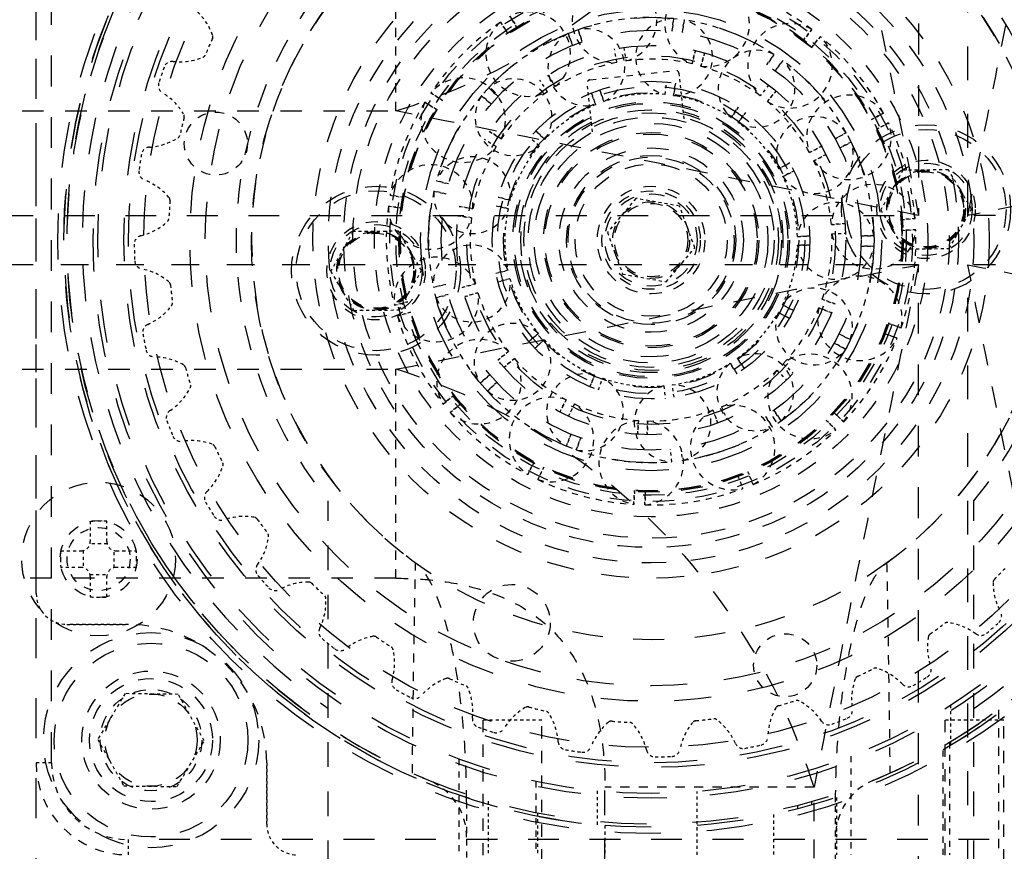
# Model space of a CAD drawing. Header units: millimetres. Extents: x 14186 to 17588, y 1400 to 3805.
# Tile 45 of 256: x 16222 to 16254, y 2700 to 2727. Entities that reach past the tile are written whole.
import ezdxf

# ---------------------------------------------------------------- set-up
doc = ezdxf.new("R2010")
doc.units = ezdxf.units.MM
doc.linetypes.add('HIDDEN', pattern=[0.2, 0.1, -0.1])
for name, color, linetype in [('DEFAULT_2', 8, 'HIDDEN'), ('INTFCLR_189441', 7, 'Continuous'), ('INTFCLR_82875', 7, 'Continuous'), ('NONE_163', 7, 'Continuous'), ('NONE_166', 7, 'Continuous')]:
    doc.layers.add(name, color=color, linetype=linetype)
doc.layers.add('dim', color=82, linetype='Continuous', lineweight=9)
doc.styles.get("Standard").update_dxf_attribs({"font": 'arial.ttf'})
doc.dimstyles.new('ISO-25', dxfattribs={"dimtxt": 2.5, "dimasz": 2.5, "dimexe": 1.25, "dimexo": 0.625, "dimtad": 1, "dimtxsty": 'Standard', "dimcen": 2.5, "dimadec": 0, "dimazin": 0, "dimtfac": 1, "dimtmove": 0, "dimatfit": 3, "dimfxl": 1, "dimarcsym": 0})

# ---------------------------------------------------------------- blocks, each defined once
blk = doc.blocks.new('*D28')
at = {"layer": 'Defpoints', "color": 0, "transparency": 16777216}
for p in [(17217.995, 2998.669), (16133.681, 2441.691)]:
    blk.add_point(p, dxfattribs=at)
at = {"layer": 'dim', "color": 0, "linetype": 'Continuous', "lineweight": -2, "transparency": 16777216}
for p, q in [((17380.14, 3081.958), (17239.343, 3009.635)), ((16133.681, 2441.691), (17217.995, 2998.669)), ((16112.333, 2430.725), (16090.984, 2419.759))]:
    blk.add_line(p, q, dxfattribs=at)
at = {"layer": 'dim', "color": 0, "transparency": 16777216}
for points in [[(17237.515, 3013.193), (17241.17, 3006.077), (17217.995, 2998.669)], [(16110.505, 2434.283), (16114.16, 2427.167), (16133.681, 2441.691)]]:
    blk.add_solid(points, dxfattribs=at)
at = {"layer": 'dim', "color": 0, "transparency": 16777216, "insert": (17310.293, 3070.985), "char_height": 30, "attachment_point": 5, "rotation": 27.1882}
blk.add_mtext('∅1219', dxfattribs=at)

msp = doc.modelspace()

# ---------------------------------------------------------------- linework, layer by layer
for centre, radius in [((16675.838, 2720.18), 609.5), ((16675.838, 2720.18), 550), ((16400.838, 2720.18), 275)]:
    msp.add_circle(centre, radius)
at = {"layer": 'DEFAULT_2', "color": 8, "linetype": 'HIDDEN', "ltscale": 13}
msp.add_line((16222.838, 2670.18), (16222.838, 2770.18), dxfattribs=at)
at = {"layer": 'DEFAULT_2', "color": 8, "linetype": 'HIDDEN', "ltscale": 11}
for p, q in [((16253.14, 2720.982), (16253.14, 2756.158)), ((16253.14, 2684.202), (16253.14, 2719.378))]:
    msp.add_line(p, q, dxfattribs=at)
at = {"layer": 'DEFAULT_2', "color": 8, "linetype": 'HIDDEN', "ltscale": 10}
for p, q in [((16251.536, 2755.221), (16251.536, 2720.982)), ((16223.338, 2703.18), (16223.338, 2737.18)), ((16173.742, 2720.982), (16251.536, 2720.982)), ((16251.536, 2685.139), (16251.536, 2719.378)), ((16259.838, 2700.68), (16225.838, 2700.68))]:
    msp.add_line(p, q, dxfattribs=at)
at = {"layer": 'DEFAULT_2', "color": 8, "linetype": 'HIDDEN', "ltscale": 3}
for p, q in [((16234.539, 2724.381), (16234.539, 2731.18)), ((16234.539, 2709.18), (16234.539, 2715.979)), ((16254.138, 2704.905), (16254.138, 2700.18)), ((16248.136, 2702.381), (16241.338, 2702.381))]:
    msp.add_line(p, q, dxfattribs=at)
at = {"layer": 'DEFAULT_2', "color": 8, "linetype": 'HIDDEN', "ltscale": 0.3}
for p, q in [((16238.24, 2727.466), (16238.484, 2727.089)), ((16238.484, 2727.089), (16238.24, 2727.466)), ((16237.939, 2727.267), (16238.19, 2726.895)), ((16238.19, 2726.895), (16237.939, 2727.267)), ((16243.523, 2726.979), (16243.568, 2727.383)), ((16243.568, 2727.383), (16243.523, 2726.979)), ((16243.857, 2726.937), (16243.912, 2727.34)), ((16243.912, 2727.34), (16243.857, 2726.937)), ((16240.285, 2726.518), (16240.137, 2726.897)), ((16240.137, 2726.897), (16240.285, 2726.518)), ((16240.6, 2726.636), (16240.462, 2727.019)), ((16240.462, 2727.019), (16240.6, 2726.636)), ((16247.788, 2726.675), (16248.064, 2727.028)), ((16248.064, 2727.028), (16247.788, 2726.675)), ((16248.346, 2726.804), (16248.063, 2726.456)), ((16248.063, 2726.456), (16248.346, 2726.804)), ((16241.725, 2725.959), (16241.645, 2726.4)), ((16241.951, 2726.451), (16242.019, 2726.008)), ((16244.171, 2725.912), (16244.278, 2726.347)), ((16244.278, 2726.347), (16244.171, 2725.912)), ((16244.578, 2726.269), (16244.46, 2725.837)), ((16244.46, 2725.837), (16244.578, 2726.269)), ((16246.832, 2726.218), (16246.604, 2725.882)), ((16246.604, 2725.882), (16246.832, 2726.218)), ((16246.88, 2725.689), (16247.117, 2726.02)), ((16247.117, 2726.02), (16246.88, 2725.689)), ((16239.477, 2725.548), (16239.719, 2725.171)), ((16239.719, 2725.171), (16239.477, 2725.548)), ((16239.47, 2725.006), (16239.219, 2725.377)), ((16243.292, 2724.918), (16243.337, 2725.322)), ((16243.627, 2725.286), (16243.571, 2724.883)), ((16243.571, 2724.883), (16243.627, 2725.286)), ((16246.662, 2725.228), (16246.387, 2724.874)), ((16235.675, 2724.966), (16236.05, 2724.721)), ((16236.05, 2724.721), (16235.675, 2724.966)), ((16237.556, 2725.132), (16237.856, 2724.857)), ((16237.856, 2724.857), (16237.556, 2725.132)), ((16241.038, 2724.586), (16240.89, 2724.965)), ((16240.89, 2724.965), (16241.038, 2724.586)), ((16241.164, 2725.068), (16241.301, 2724.685)), ((16241.301, 2724.685), (16241.164, 2725.068)), ((16246.621, 2724.688), (16246.904, 2725.035)), ((16246.904, 2725.035), (16246.621, 2724.688)), ((16235.48, 2724.662), (16235.861, 2724.425)), ((16235.861, 2724.425), (16235.48, 2724.662)), ((16237.325, 2724.873), (16237.631, 2724.606)), ((16237.631, 2724.606), (16237.325, 2724.873)), ((16245.442, 2724.164), (16245.669, 2724.502)), ((16245.669, 2724.502), (16245.442, 2724.164)), ((16245.91, 2724.334), (16245.672, 2724.004)), ((16245.672, 2724.004), (16245.91, 2724.334)), ((16250.002, 2724.1), (16250.398, 2724.311)), ((16250.398, 2724.311), (16250.002, 2724.1)), ((16250.164, 2723.788), (16250.564, 2723.99)), ((16250.564, 2723.99), (16250.164, 2723.788)), ((16237.584, 2723.717), (16237.959, 2723.471)), ((16237.959, 2723.471), (16237.584, 2723.717)), ((16239.084, 2723.73), (16239.383, 2723.455)), ((16239.383, 2723.455), (16239.084, 2723.73)), ((16249.181, 2723.67), (16248.822, 2723.478)), ((16248.822, 2723.478), (16249.181, 2723.67)), ((16237.798, 2723.219), (16237.417, 2723.456)), ((16239.196, 2723.245), (16238.889, 2723.512)), ((16248.977, 2723.18), (16249.341, 2723.363)), ((16249.341, 2723.363), (16248.977, 2723.18)), ((16248.385, 2723.236), (16247.99, 2723.024)), ((16247.99, 2723.024), (16248.385, 2723.236)), ((16247.353, 2722.691), (16246.995, 2722.498)), ((16246.995, 2722.498), (16247.353, 2722.691)), ((16248.127, 2722.76), (16248.528, 2722.961)), ((16248.528, 2722.961), (16248.127, 2722.76)), ((16247.488, 2722.431), (16247.125, 2722.249)), ((16247.125, 2722.249), (16247.488, 2722.431)), ((16235.86, 2722.11), (16236.253, 2722.006)), ((16236.253, 2722.006), (16235.86, 2722.11)), ((16236.171, 2721.679), (16235.775, 2721.773)), ((16235.775, 2721.773), (16236.171, 2721.679)), ((16234.79, 2721.567), (16234.347, 2721.639)), ((16234.347, 2721.639), (16234.79, 2721.567)), ((16237.864, 2721.579), (16238.257, 2721.474)), ((16238.257, 2721.474), (16237.864, 2721.579)), ((16234.293, 2721.282), (16234.738, 2721.22)), ((16234.738, 2721.22), (16234.293, 2721.282)), ((16236.6, 2721.274), (16237.042, 2721.202)), ((16237.042, 2721.202), (16236.6, 2721.274)), ((16238.189, 2721.202), (16237.793, 2721.295)), ((16237.793, 2721.295), (16238.189, 2721.202)), ((16236.998, 2720.907), (16236.554, 2720.968)), ((16236.554, 2720.968), (16236.998, 2720.907)), ((16251.424, 2720.879), (16250.977, 2720.847)), ((16250.977, 2720.847), (16251.424, 2720.879)), ((16248.701, 2720.683), (16249.148, 2720.715)), ((16249.148, 2720.715), (16248.701, 2720.683)), ((16251.446, 2720.518), (16250.998, 2720.496)), ((16250.998, 2720.496), (16251.446, 2720.518)), ((16247.596, 2720.3), (16248.003, 2720.305)), ((16248.003, 2720.305), (16247.596, 2720.3)), ((16248.719, 2720.385), (16249.167, 2720.407)), ((16250.076, 2720.323), (16249.67, 2720.32)), ((16249.67, 2720.32), (16250.076, 2720.323)), ((16248.002, 2720.012), (16247.595, 2720.019)), ((16247.595, 2720.019), (16248.002, 2720.012)), ((16250.075, 2719.976), (16249.668, 2719.983)), ((16249.668, 2719.983), (16250.075, 2719.976)), ((16238.18, 2719.197), (16237.784, 2719.107)), ((16237.784, 2719.107), (16238.18, 2719.197)), ((16237.852, 2718.823), (16238.246, 2718.924)), ((16238.246, 2718.924), (16237.852, 2718.823)), ((16236.159, 2718.737), (16235.762, 2718.646)), ((16235.762, 2718.646), (16236.159, 2718.737)), ((16236.694, 2718.642), (16237.128, 2718.756)), ((16237.128, 2718.756), (16236.694, 2718.642)), ((16235.844, 2718.309), (16236.238, 2718.409)), ((16236.238, 2718.409), (16235.844, 2718.309)), ((16236.776, 2718.344), (16237.207, 2718.469)), ((16237.207, 2718.469), (16236.776, 2718.344)), ((16248.821, 2718.102), (16248.399, 2718.255)), ((16248.399, 2718.255), (16248.821, 2718.102)), ((16234.921, 2718.174), (16234.488, 2718.059)), ((16234.488, 2718.059), (16234.921, 2718.174)), ((16247.107, 2718.075), (16247.469, 2717.89)), ((16247.469, 2717.89), (16247.107, 2718.075)), ((16248.294, 2717.975), (16248.712, 2717.813)), ((16248.712, 2717.813), (16248.294, 2717.975)), ((16234.584, 2717.711), (16235.015, 2717.835)), ((16235.015, 2717.835), (16234.584, 2717.711)), ((16247.332, 2717.631), (16246.975, 2717.827)), ((16246.975, 2717.827), (16247.332, 2717.631)), ((16250.545, 2717.479), (16250.966, 2717.326)), ((16250.966, 2717.326), (16250.545, 2717.479)), ((16239.17, 2717.145), (16238.861, 2716.881)), ((16238.861, 2716.881), (16239.17, 2717.145)), ((16239.054, 2716.661), (16239.356, 2716.934)), ((16239.356, 2716.934), (16239.054, 2716.661)), ((16249.314, 2716.942), (16248.952, 2717.129)), ((16248.952, 2717.129), (16249.314, 2716.942)), ((16250.421, 2717.15), (16250.839, 2716.988)), ((16250.839, 2716.988), (16250.421, 2717.15)), ((16249.151, 2716.636), (16248.794, 2716.831)), ((16248.794, 2716.831), (16249.151, 2716.636)), ((16237.85, 2716.276), (16238.2, 2716.557)), ((16238.2, 2716.557), (16237.85, 2716.276)), ((16238.047, 2716.037), (16238.39, 2716.326)), ((16238.39, 2716.326), (16238.047, 2716.037)), ((16245.874, 2716), (16245.64, 2716.332)), ((16245.64, 2716.332), (16245.874, 2716)), ((16245.408, 2716.174), (16245.633, 2715.835)), ((16245.633, 2715.835), (16245.408, 2716.174)), ((16246.926, 2715.947), (16247.241, 2715.628)), ((16247.135, 2716.159), (16247.458, 2715.849)), ((16237.286, 2715.533), (16237.594, 2715.798)), ((16237.594, 2715.798), (16237.286, 2715.533)), ((16241.001, 2715.789), (16240.849, 2715.411)), ((16240.849, 2715.411), (16241.001, 2715.789)), ((16241.123, 2715.306), (16241.263, 2715.688)), ((16237.514, 2715.273), (16237.817, 2715.545)), ((16237.817, 2715.545), (16237.514, 2715.273)), ((16243.252, 2715.438), (16243.293, 2715.033)), ((16243.584, 2715.067), (16243.531, 2715.471)), ((16236.072, 2714.846), (16236.422, 2715.127)), ((16236.422, 2715.127), (16236.072, 2714.846)), ((16240.075, 2714.984), (16239.869, 2714.585)), ((16239.869, 2714.585), (16240.075, 2714.984)), ((16236.302, 2714.568), (16236.645, 2714.856)), ((16236.645, 2714.856), (16236.302, 2714.568)), ((16240.342, 2714.85), (16240.146, 2714.447)), ((16240.146, 2714.447), (16240.342, 2714.85)), ((16245.128, 2714.759), (16245.297, 2714.344)), ((16244.85, 2714.65), (16245.009, 2714.23)), ((16245.009, 2714.23), (16244.85, 2714.65)), ((16246.556, 2714.447), (16246.781, 2714.108)), ((16246.781, 2714.108), (16246.556, 2714.447)), ((16247.067, 2714.304), (16246.834, 2714.637)), ((16246.834, 2714.637), (16247.067, 2714.304)), ((16249.102, 2714.266), (16248.78, 2714.577)), ((16248.78, 2714.577), (16249.102, 2714.266)), ((16242.427, 2714.309), (16242.402, 2713.862)), ((16242.402, 2713.862), (16242.427, 2714.309)), ((16242.711, 2713.848), (16242.725, 2714.296)), ((16242.725, 2714.296), (16242.711, 2713.848)), ((16248.533, 2714.327), (16248.849, 2714.009)), ((16248.849, 2714.009), (16248.533, 2714.327)), ((16240.231, 2713.863), (16240.081, 2713.485)), ((16240.081, 2713.485), (16240.231, 2713.863)), ((16240.546, 2713.742), (16240.404, 2713.361)), ((16240.404, 2713.361), (16240.546, 2713.742)), ((16243.508, 2712.971), (16243.465, 2713.375)), ((16243.8, 2713.415), (16243.852, 2713.011)), ((16239.031, 2712.955), (16238.827, 2712.556)), ((16238.827, 2712.556), (16239.031, 2712.955)), ((16239.346, 2712.798), (16239.149, 2712.394)), ((16239.149, 2712.394), (16239.346, 2712.798)), ((16245.66, 2712.516), (16245.82, 2712.097)), ((16246.156, 2712.229), (16245.987, 2712.645)), ((16245.987, 2712.645), (16246.156, 2712.229)), ((16242.299, 2712.031), (16242.274, 2711.583)), ((16242.274, 2711.583), (16242.299, 2712.031)), ((16242.635, 2711.567), (16242.65, 2712.015)), ((16242.65, 2712.015), (16242.635, 2711.567))]:
    msp.add_line(p, q, dxfattribs=at)
at = {"layer": 'DEFAULT_2', "color": 8, "linetype": 'HIDDEN', "ltscale": 0.5}
for p, q in [((16239.5, 2726.605), (16240.137, 2726.897)), ((16224.598, 2711.037), (16224.598, 2710.375)), ((16225.138, 2710.375), (16225.138, 2711.037)), ((16223.636, 2710.075), (16224.298, 2710.075)), ((16225.438, 2710.075), (16226.1, 2710.075)), ((16224.298, 2709.535), (16223.636, 2709.535)), ((16226.1, 2709.535), (16225.438, 2709.535)), ((16224.598, 2709.235), (16224.598, 2708.573)), ((16225.138, 2708.573), (16225.138, 2709.235))]:
    msp.add_line(p, q, dxfattribs=at)
at = {"layer": 'DEFAULT_2', "color": 8, "linetype": 'HIDDEN', "ltscale": 2}
for p, q in [((16240.847, 2725.391), (16243.63, 2725.702)), ((16252.538, 2703.843), (16252.538, 2700.18))]:
    msp.add_line(p, q, dxfattribs=at)
at = {"layer": 'DEFAULT_2', "color": 8, "linetype": 'HIDDEN'}
for p, q in [((16243.741, 2725.614), (16243.917, 2724.031)), ((16240.936, 2723.699), (16240.759, 2725.281)), ((16251.03, 2722.45), (16250.304, 2721.163)), ((16252.508, 2722.466), (16251.03, 2722.45)), ((16253.26, 2721.194), (16252.508, 2722.466)), ((16250.304, 2721.163), (16251.057, 2719.891)), ((16252.534, 2719.906), (16253.26, 2721.194)), ((16233.141, 2720.454), (16232.415, 2719.166)), ((16234.619, 2720.469), (16233.141, 2720.454)), ((16235.371, 2719.197), (16234.619, 2720.469)), ((16251.057, 2719.891), (16252.534, 2719.906)), ((16232.415, 2719.166), (16233.168, 2717.894)), ((16234.646, 2717.909), (16235.371, 2719.197)), ((16233.168, 2717.894), (16234.646, 2717.909)), ((16223.838, 2707.68), (16225.838, 2707.68)), ((16225.729, 2705.428), (16224.842, 2703.94)), ((16227.461, 2705.405), (16225.729, 2705.428)), ((16228.306, 2703.893), (16227.461, 2705.405)), ((16239.283, 2704.57), (16237.363, 2704.57)), ((16254.313, 2704.57), (16252.393, 2704.57)), ((16224.842, 2703.94), (16225.688, 2702.428)), ((16227.42, 2702.405), (16228.306, 2703.893)), ((16230.338, 2703.18), (16230.338, 2701.18)), ((16225.688, 2702.428), (16227.42, 2702.405)), ((16237.538, 2701.934), (16237.538, 2700.18)), ((16248.863, 2702.055), (16248.863, 2700.18)), ((16239.138, 2701.544), (16239.138, 2700.18))]:
    msp.add_line(p, q, dxfattribs=at)
at = {"layer": 'DEFAULT_2', "color": 8, "linetype": 'HIDDEN', "ltscale": 0.001}
for p, q in [((16226.947, 2724.969), (16226.948, 2724.969)), ((16228.394, 2712.005), (16228.395, 2712.006))]:
    msp.add_line(p, q, dxfattribs=at)
at = {"layer": 'DEFAULT_2', "color": 8, "linetype": 'HIDDEN', "ltscale": 7}
for p, q in [((16180.38, 2724.381), (16234.539, 2724.381)), ((16270.838, 2720.982), (16253.14, 2720.982)), ((16270.838, 2719.378), (16253.14, 2719.378)), ((16180.38, 2715.979), (16234.539, 2715.979)), ((16234.539, 2709.18), (16178.641, 2709.18))]:
    msp.add_line(p, q, dxfattribs=at)
at = {"layer": 'DEFAULT_2', "color": 8, "linetype": 'HIDDEN', "ltscale": 9}
msp.add_line((16251.536, 2719.378), (16180.67, 2719.378), dxfattribs=at)
at = {"layer": 'DEFAULT_2', "color": 8, "linetype": 'HIDDEN', "ltscale": 0.4}
for p, q in [((16225.146, 2710.306), (16224.59, 2710.306)), ((16224.366, 2710.083), (16224.366, 2709.527)), ((16225.369, 2709.527), (16225.369, 2710.083)), ((16224.59, 2709.304), (16225.146, 2709.304)), ((16223.338, 2703.18), (16222.838, 2703.18)), ((16225.838, 2700.18), (16225.838, 2700.68))]:
    msp.add_line(p, q, dxfattribs=at)
at = {"layer": 'DEFAULT_2', "color": 8, "linetype": 'HIDDEN', "ltscale": 4}
for p, q in [((16237.363, 2704.57), (16237.363, 2697.57)), ((16239.283, 2697.57), (16239.283, 2704.57)), ((16252.393, 2704.57), (16252.393, 2697.57)), ((16254.313, 2697.57), (16254.313, 2704.57))]:
    msp.add_line(p, q, dxfattribs=at)
at = {"layer": 'DEFAULT_2', "color": 8, "linetype": 'HIDDEN', "ltscale": 8}
msp.add_line((16241.338, 2680.68), (16241.338, 2702.381), dxfattribs=at)
at = {"layer": 'DEFAULT_2', "color": 8, "linetype": 'HIDDEN', "ltscale": 6}
msp.add_line((16248.136, 2685.68), (16248.136, 2702.381), dxfattribs=at)
at = {"layer": 'DEFAULT_2', "color": 8, "linetype": 'HIDDEN', "ltscale": 0.07}
for p, q in [((16248.063, 2701.808), (16248.063, 2701.912)), ((16247.613, 2701.686), (16247.613, 2701.79))]:
    msp.add_line(p, q, dxfattribs=at)
at = {"layer": 'DEFAULT_2', "color": 8, "linetype": 'HIDDEN', "ltscale": 0.9}
msp.add_line((16246.813, 2701.498), (16246.813, 2700.18), dxfattribs=at)
at = {"layer": 'DEFAULT_2', "color": 8, "linetype": 'HIDDEN', "ltscale": 15}
for radius in [19.3, 19.1, 19]:
    msp.add_circle((16242.838, 2720.18), radius, dxfattribs=at)
at = {"layer": 'DEFAULT_2', "color": 8, "linetype": 'HIDDEN', "ltscale": 14}
for radius in [18.15, 17.15, 7.5]:
    msp.add_circle((16242.838, 2720.18), radius, dxfattribs=at)
at = {"layer": 'DEFAULT_2', "color": 8, "linetype": 'HIDDEN', "ltscale": 12}
for radius in [15, 14.5, 6.333]:
    msp.add_circle((16242.838, 2720.18), radius, dxfattribs=at)
at = {"layer": 'DEFAULT_2', "color": 8, "linetype": 'HIDDEN', "ltscale": 9}
for radius in [11, 4.8, 4.5, 4.45, 3.8]:
    msp.add_circle((16242.838, 2720.18), radius, dxfattribs=at)
at = {"layer": 'DEFAULT_2', "color": 8, "linetype": 'HIDDEN', "ltscale": 8}
for centre, radius in [((16242.838, 2720.18), 10.5), ((16242.838, 2720.18), 10), ((16242.838, 2720.18), 9.7), ((16242.838, 2720.18), 4.24), ((16242.838, 2720.18), 4.14), ((16242.838, 2720.18), 4), ((16242.838, 2720.18), 3.5), ((16242.838, 2720.18), 3.45), ((16226.574, 2703.916), 3.5), ((16226.574, 2703.916), 3.15)]:
    msp.add_circle(centre, radius, dxfattribs=at)
at = {"layer": 'DEFAULT_2', "color": 8, "linetype": 'HIDDEN', "ltscale": 7}
for centre, radius in [((16242.838, 2720.18), 8.5), ((16242.838, 2720.18), 8.3), ((16242.838, 2720.18), 8.2), ((16242.838, 2720.18), 8.167), ((16242.838, 2720.18), 8.154), ((16251.782, 2721.178), 2.75), ((16242.838, 2720.18), 3), ((16233.893, 2719.182), 2.75)]:
    msp.add_circle(centre, radius, dxfattribs=at)
at = {"layer": 'DEFAULT_2', "color": 8, "linetype": 'HIDDEN', "ltscale": 13}
msp.add_circle((16242.838, 2720.18), 6.833, dxfattribs=at)
at = {"layer": 'DEFAULT_2', "color": 8, "linetype": 'HIDDEN', "ltscale": 11}
msp.add_circle((16242.838, 2720.18), 6, dxfattribs=at)
at = {"layer": 'DEFAULT_2', "color": 8, "linetype": 'HIDDEN', "ltscale": 10}
for radius in [5.167, 5]:
    msp.add_circle((16242.838, 2720.18), radius, dxfattribs=at)
at = {"layer": 'DEFAULT_2', "color": 8, "linetype": 'HIDDEN', "ltscale": 6}
for centre, radius in [((16251.782, 2721.178), 2.6), ((16242.838, 2720.18), 2.7), ((16233.893, 2719.182), 2.6), ((16224.868, 2709.805), 2.5)]:
    msp.add_circle(centre, radius, dxfattribs=at)
at = {"layer": 'DEFAULT_2', "color": 8, "linetype": 'HIDDEN', "ltscale": 4}
for centre, radius in [((16251.782, 2721.178), 1.6), ((16251.782, 2721.178), 1.28), ((16251.782, 2721.178), 1.25), ((16251.782, 2721.178), 1.22), ((16242.838, 2720.18), 1.75), ((16242.838, 2720.18), 1.25), ((16233.893, 2719.182), 1.6), ((16233.893, 2719.182), 1.28), ((16233.893, 2719.182), 1.25), ((16233.893, 2719.182), 1.22), ((16224.868, 2709.805), 1.25), ((16226.574, 2703.916), 1.65)]:
    msp.add_circle(centre, radius, dxfattribs=at)
at = {"layer": 'DEFAULT_2', "color": 8, "linetype": 'HIDDEN', "ltscale": 5}
for centre, radius in [((16251.782, 2721.178), 1.5), ((16233.893, 2719.182), 1.5), ((16226.574, 2703.916), 2.25), ((16226.574, 2703.916), 2), ((16226.574, 2703.916), 1.5)]:
    msp.add_circle(centre, radius, dxfattribs=at)
at = {"layer": 'DEFAULT_2', "color": 8, "linetype": 'HIDDEN', "ltscale": 2}
for centre, radius, start, end in [((16241.647, 2727.331), 1.375, 106.9918, 273.2252), ((16241.647, 2727.331), 1.375, 285.6773, 91.9109), ((16244.659, 2727.197), 1.375, 82.9917, 249.2253), ((16244.659, 2727.197), 1.375, 261.6774, 67.9108), ((16242.838, 2720.18), 8.615, 52.6514, 74.2512), ((16238.841, 2726.229), 1.375, 309.6774, 115.9108), ((16242.838, 2720.18), 8.615, 124.6514, 146.2512), ((16238.841, 2726.229), 1.375, 130.9917, 297.2253), ((16242.838, 2720.18), 7.24, 84.2077, 109.1564), ((16243.586, 2726.133), 1.25, 90.8065, 256.3807), ((16243.586, 2726.133), 1.25, 269.291, 74.8652), ((16242.838, 2720.18), 7.24, 56.5155, 81.4641), ((16247.356, 2725.85), 1.375, 58.9917, 225.2253), ((16240.734, 2725.799), 1.25, 118.4989, 284.073), ((16240.734, 2725.799), 1.25, 296.9833, 102.5576), ((16242.838, 2720.18), 7.24, 117.4513, 136.8487), ((16247.356, 2725.85), 1.375, 237.6773, 43.9109), ((16242.838, 2720.18), 8.615, 28.6514, 50.2512), ((16246.267, 2725.103), 1.25, 63.1143, 228.6885), ((16242.838, 2720.18), 5.885, 100.9033, 121.9993), ((16242.838, 2720.18), 5.885, 76.9033, 97.9993), ((16246.267, 2725.103), 1.25, 241.5988, 47.1729), ((16242.838, 2720.18), 7.24, 28.8232, 53.7717), ((16242.838, 2720.18), 5.885, 52.9033, 73.9993), ((16236.726, 2724.081), 1.375, 333.6774, 139.9108), ((16238.363, 2724.177), 1.25, 324.6756, 130.2498), ((16242.838, 2720.18), 5.885, 124.9033, 145.9993), ((16242.838, 2720.18), 8.615, 148.6514, 170.2512), ((16236.726, 2724.081), 1.375, 154.9917, 321.2253), ((16242.838, 2720.18), 7.24, 139.5924, 164.541), ((16238.363, 2724.177), 1.25, 146.1911, 311.7655), ((16242.838, 2720.18), 5.885, 28.9033, 49.9993), ((16249.271, 2723.522), 1.375, 34.9917, 201.2253), ((16248.162, 2722.946), 1.25, 35.422, 200.9962), ((16249.271, 2723.522), 1.375, 213.6774, 19.9108), ((16242.838, 2720.18), 8.615, 4.6514, 26.2512), ((16248.162, 2722.946), 1.25, 213.9065, 19.4806), ((16242.838, 2720.18), 7.24, 1.1308, 26.0794), ((16242.838, 2720.18), 5.885, 148.9033, 169.9993), ((16237.018, 2721.64), 1.25, 352.3679, 157.9421), ((16242.838, 2720.18), 5.885, 4.9033, 25.9993), ((16235.668, 2721.258), 1.375, 357.6773, 163.9109), ((16242.838, 2720.18), 7.24, 167.2847, 192.2333), ((16237.018, 2721.64), 1.25, 173.8835, 339.4576), ((16250.075, 2720.616), 1.375, 10.9917, 177.2253), ((16248.838, 2720.155), 1.25, 7.7296, 173.3039), ((16242.838, 2720.18), 8.615, 172.6514, 194.2512), ((16235.668, 2721.258), 1.375, 178.9917, 345.2252), ((16242.838, 2720.18), 5.885, 172.9033, 193.9993), ((16250.075, 2720.616), 1.375, 189.6773, 355.9108), ((16242.838, 2720.18), 8.615, 340.6514, 2.2512), ((16242.838, 2720.18), 5.885, 340.9033, 1.9993), ((16237.006, 2718.769), 1.25, 20.0603, 185.6346), ((16248.838, 2720.155), 1.25, 186.2142, 351.7883), ((16242.838, 2720.18), 7.24, 333.4385, 358.3871), ((16235.85, 2718.248), 1.375, 21.6774, 187.9109), ((16237.006, 2718.769), 1.25, 201.5757, 7.15), ((16249.626, 2717.635), 1.375, 346.9918, 153.2253), ((16248.139, 2717.369), 1.25, 340.0373, 145.6116), ((16235.85, 2718.248), 1.375, 202.9918, 9.2252), ((16242.838, 2720.18), 7.24, 194.977, 219.9256), ((16242.838, 2720.18), 5.885, 196.9033, 217.9993), ((16242.838, 2720.18), 5.885, 316.9033, 337.9993), ((16249.626, 2717.635), 1.375, 165.6774, 331.9109), ((16242.838, 2720.18), 8.615, 196.6514, 218.2512), ((16248.139, 2717.369), 1.25, 158.5219, 324.096), ((16238.33, 2716.22), 1.25, 47.7525, 213.3269), ((16237.24, 2715.573), 1.375, 45.6774, 211.9109), ((16238.33, 2716.22), 1.25, 229.2682, 34.8424), ((16242.838, 2720.18), 8.615, 316.6514, 338.2512), ((16242.838, 2720.18), 7.24, 305.7462, 330.6948), ((16237.24, 2715.573), 1.375, 226.9918, 33.2252), ((16242.838, 2720.18), 5.885, 220.9033, 241.9993), ((16246.225, 2715.228), 1.25, 312.345, 117.9192), ((16248.004, 2715.094), 1.375, 322.9917, 129.2253), ((16246.225, 2715.228), 1.25, 130.8296, 296.4038), ((16242.838, 2720.18), 5.885, 292.9033, 313.9993), ((16248.004, 2715.094), 1.375, 141.6773, 307.9109), ((16240.687, 2714.579), 1.25, 75.445, 241.0191), ((16240.687, 2714.579), 1.25, 256.9604, 62.5347), ((16243.536, 2714.221), 1.25, 103.1371, 268.7115), ((16243.536, 2714.221), 1.25, 284.6526, 90.227), ((16242.838, 2720.18), 7.24, 222.6693, 247.6179), ((16239.597, 2713.694), 1.375, 69.6774, 235.9108), ((16239.597, 2713.694), 1.375, 250.9917, 57.2252), ((16242.838, 2720.18), 5.885, 244.9033, 265.9993), ((16245.489, 2713.432), 1.375, 298.9917, 105.2253), ((16242.838, 2720.18), 8.615, 220.6514, 242.2512), ((16242.838, 2720.18), 5.885, 268.9033, 289.9993), ((16245.489, 2713.432), 1.375, 117.6774, 283.9109), ((16242.515, 2712.937), 1.375, 93.6773, 259.9108), ((16242.515, 2712.937), 1.375, 274.9918, 81.2253), ((16242.838, 2720.18), 7.24, 278.0539, 303.0025), ((16242.838, 2720.18), 8.615, 292.6514, 314.2512), ((16242.838, 2720.18), 7.24, 250.3616, 275.3102), ((16242.838, 2720.18), 8.615, 244.6514, 266.2512), ((16242.838, 2720.18), 8.615, 268.6514, 290.2512), ((16225.838, 2703.18), 2.5, 180, 270)]:
    msp.add_arc(centre, radius, start, end, dxfattribs=at)
at = {"layer": 'DEFAULT_2', "color": 8, "linetype": 'HIDDEN', "ltscale": 0.7}
for centre, start, end in [((16226.723, 2726.167), 20.2242, 48.8835), ((16227.505, 2727.953), 263.7925, 292.512), ((16225.928, 2723.277), 30.2244, 58.9438), ((16226.388, 2725.173), 273.7925, 302.512), ((16225.647, 2720.294), 40.2244, 68.9438), ((16225.771, 2722.24), 283.7925, 312.512), ((16225.888, 2717.307), 50.2244, 78.9438), ((16225.672, 2719.245), 293.7925, 322.512), ((16226.645, 2714.408), 60.2244, 88.9438), ((16226.095, 2716.279), 303.7925, 332.512), ((16227.893, 2711.683), 70.2244, 98.9438), ((16227.027, 2713.431), 313.7925, 342.512), ((16229.596, 2709.217), 80.2244, 108.9438), ((16228.439, 2710.788), 323.7409, 352.5122), ((16231.7, 2707.084), 90.2244, 118.9438), ((16255.933, 2709.043), 180.2244, 208.9438), ((16230.289, 2708.43), 333.7925, 2.512), ((16252.23, 2705.781), 53.7925, 82.512), ((16234.144, 2705.349), 100.2244, 128.9438), ((16253.8, 2706.938), 170.2244, 198.9438), ((16232.52, 2706.429), 343.7924, 12.512), ((16249.587, 2704.369), 43.7925, 72.512), ((16236.851, 2704.065), 110.2244, 138.9438), ((16251.334, 2705.235), 160.2339, 188.9438), ((16235.064, 2704.847), 353.7925, 22.512), ((16246.739, 2703.437), 33.7925, 62.512), ((16239.74, 2703.27), 120.2244, 148.9438), ((16237.845, 2703.73), 3.7925, 32.4972), ((16248.61, 2703.987), 150.2244, 178.9438), ((16242.724, 2702.989), 130.2244, 158.9438), ((16240.777, 2703.113), 13.7925, 42.512), ((16245.71, 2703.231), 140.2244, 168.9438), ((16243.772, 2703.014), 23.7925, 52.512)]:
    msp.add_arc(centre, 1.975, start, end, dxfattribs=at)
at = {"layer": 'DEFAULT_2', "color": 8, "linetype": 'HIDDEN', "ltscale": 0.08}
for centre, start, end in [((16228.435, 2726.798), 335.3218, 20.2212), ((16228.203, 2726.267), 292.512, 337.4146), ((16227.505, 2724.196), 345.3218, 30.2244), ((16227.369, 2723.634), 302.512, 347.4146), ((16227.041, 2721.473), 355.3218, 40.2244), ((16227.004, 2720.895), 312.512, 357.4146), ((16227.056, 2718.71), 5.6257, 50.2244), ((16227.12, 2718.134), 322.512, 7.0834), ((16227.551, 2715.992), 15.3218, 60.2244), ((16227.714, 2715.436), 332.512, 17.4146), ((16228.511, 2713.401), 25.3218, 70.2244), ((16228.768, 2712.882), 342.512, 27.4146), ((16229.905, 2711.016), 35.3218, 80.2244), ((16230.249, 2710.55), 352.5152, 37.4146), ((16231.693, 2708.909), 45.3218, 90.2244), ((16254.108, 2709.035), 135.2037, 180.2244), ((16232.112, 2708.51), 2.512, 47.5871), ((16252.468, 2707.591), 82.512, 127.4146), ((16233.82, 2707.145), 55.3544, 100.2244), ((16252.002, 2707.248), 125.3218, 170.2244), ((16234.302, 2706.825), 12.512, 57.5465), ((16250.135, 2706.11), 72.512, 117.4146), ((16236.22, 2705.778), 65.3218, 110.2244), ((16249.617, 2705.853), 115.3218, 160.3493), ((16236.75, 2705.545), 22.512, 67.4146), ((16247.581, 2705.056), 62.512, 107.4146), ((16238.821, 2704.847), 75.3218, 120.2244), ((16239.384, 2704.711), 32.3171, 77.4146), ((16247.026, 2704.893), 105.3218, 150.2244), ((16241.545, 2704.383), 85.3218, 130.2244), ((16242.123, 2704.346), 42.512, 87.4146), ((16244.308, 2704.398), 95.3218, 140.2244), ((16244.883, 2704.462), 52.512, 97.4146)]:
    msp.add_arc(centre, 0.15, start, end, dxfattribs=at)
at = {"layer": 'DEFAULT_2', "color": 8, "linetype": 'HIDDEN', "ltscale": 0.4}
for centre, radius, start, end in [((16242.838, 2720.18), 15.7, 155.3218, 157.4146), ((16242.838, 2720.18), 16.81, 160.4497, 162.2867), ((16242.838, 2720.18), 15.7, 165.3218, 167.4146), ((16242.838, 2720.18), 16.81, 170.4497, 172.2867), ((16242.838, 2720.18), 15.7, 175.3218, 177.4146), ((16242.838, 2720.18), 16.81, 180.4497, 182.2867), ((16242.838, 2720.18), 15.7, 185.3189, 187.4239), ((16242.838, 2720.18), 16.81, 190.4497, 192.2867), ((16242.838, 2720.18), 15.7, 195.3218, 197.4146), ((16242.838, 2720.18), 16.81, 200.4497, 202.2867), ((16242.838, 2720.18), 15.7, 205.3218, 207.4146), ((16242.838, 2720.18), 16.81, 210.4497, 212.2867), ((16224.868, 2703.228), 7.814, 88.0198, 91.9802), ((16242.838, 2720.18), 15.7, 215.3218, 217.4146), ((16242.838, 2720.18), 15.7, 315.3229, 317.4146), ((16242.838, 2720.18), 16.81, 220.4497, 222.2867), ((16242.838, 2720.18), 15.7, 225.3218, 227.4129), ((16224.868, 2716.382), 7.814, 268.0198, 271.9802), ((16242.838, 2720.18), 15.7, 305.3218, 307.4146), ((16242.838, 2720.18), 16.81, 310.4497, 312.2867), ((16242.838, 2720.18), 16.81, 230.4497, 232.2867), ((16242.838, 2720.18), 15.7, 235.3215, 237.4133), ((16242.838, 2720.18), 15.7, 295.3218, 297.4146), ((16242.838, 2720.18), 15.7, 245.3218, 247.4146), ((16242.838, 2720.18), 16.81, 300.4497, 302.2867), ((16242.838, 2720.18), 16.81, 240.4497, 242.2867), ((16242.838, 2720.18), 15.7, 285.3218, 287.4146), ((16242.838, 2720.18), 15.7, 255.3218, 257.4146), ((16242.838, 2720.18), 15.7, 265.3218, 267.4146), ((16242.838, 2720.18), 15.7, 275.3218, 277.4146), ((16242.838, 2720.18), 16.81, 290.4497, 292.2861), ((16242.838, 2720.18), 16.81, 250.4497, 252.2867), ((16242.838, 2720.18), 16.81, 260.4497, 262.2867), ((16242.838, 2720.18), 16.81, 280.4497, 282.2867), ((16242.838, 2720.18), 16.81, 270.4497, 272.2867)]:
    msp.add_arc(centre, radius, start, end, dxfattribs=at)
at = {"layer": 'DEFAULT_2', "color": 8, "linetype": 'HIDDEN', "ltscale": 0.3}
for centre, radius, start, end in [((16227.261, 2725.711), 0.28, 83.7925, 160.4497), ((16227.091, 2725.209), 0.28, 162.2867, 238.9438), ((16226.537, 2722.922), 0.28, 93.7925, 170.4497), ((16226.457, 2722.398), 0.28, 172.2867, 248.9438), ((16226.308, 2720.05), 0.28, 103.7925, 180.4497), ((16226.321, 2719.52), 0.28, 182.2867, 258.9438), ((16226.582, 2717.182), 0.28, 113.7925, 190.4497), ((16226.686, 2716.662), 0.28, 192.2867, 268.9438), ((16227.349, 2714.405), 0.28, 123.7925, 200.4497), ((16227.543, 2713.911), 0.28, 202.2867, 278.9438), ((16228.588, 2711.803), 0.28, 133.7925, 210.4497), ((16228.863, 2711.35), 0.28, 212.2867, 288.9438), ((16224.298, 2710.375), 0.3, 270, 0), ((16225.438, 2710.375), 0.3, 180, 270), ((16224.298, 2709.235), 0.3, 0, 90), ((16225.438, 2709.235), 0.3, 90, 180), ((16230.259, 2709.456), 0.28, 143.9696, 220.4497), ((16230.609, 2709.058), 0.28, 222.2867, 298.9438), ((16253.96, 2707.951), 0.28, 312.2867, 28.9438), ((16232.312, 2707.434), 0.28, 153.7925, 230.4497), ((16253.562, 2707.601), 0.28, 233.7925, 310.4497), ((16232.726, 2707.103), 0.28, 232.2867, 308.9438), ((16251.667, 2706.206), 0.28, 302.2867, 18.9438), ((16234.685, 2705.8), 0.28, 163.7934, 240.4497), ((16251.215, 2705.93), 0.28, 223.7925, 300.4497), ((16235.15, 2705.546), 0.28, 242.2867, 318.9438), ((16249.107, 2704.885), 0.28, 292.2522, 8.9438), ((16237.306, 2704.603), 0.28, 173.7925, 250.4497), ((16248.613, 2704.692), 0.28, 213.7925, 290.4497), ((16237.808, 2704.434), 0.28, 252.2867, 328.9438), ((16240.095, 2703.879), 0.28, 183.7925, 260.4497), ((16245.836, 2703.924), 0.28, 203.7925, 280.4497), ((16246.355, 2704.029), 0.28, 282.2867, 358.9438), ((16240.619, 2703.799), 0.28, 262.2867, 338.9438), ((16242.967, 2703.65), 0.28, 193.7925, 270.4497), ((16243.497, 2703.663), 0.28, 272.2867, 348.9438)]:
    msp.add_arc(centre, radius, start, end, dxfattribs=at)
at = {"layer": 'DEFAULT_2', "color": 8, "linetype": 'HIDDEN', "ltscale": 0.1}
for centre, start, end in [((16243.641, 2725.602), 6.3682, 96.3682), ((16240.858, 2725.292), 96.3682, 186.3682)]:
    msp.add_arc(centre, 0.1, start, end, dxfattribs=at)
at = {"layer": 'DEFAULT_2', "color": 8, "linetype": 'HIDDEN'}
for centre, radius, start, end in [((16242.838, 2720.18), 4.76, 84.5277, 108.8364), ((16242.838, 2720.18), 4.76, 112.2201, 136.5287), ((16242.838, 2720.18), 4.76, 56.8354, 81.1441), ((16242.838, 2720.18), 4.76, 29.1431, 53.4518), ((16242.838, 2720.18), 4.76, 139.9123, 164.221), ((16242.838, 2720.18), 4.76, 1.4508, 25.7595), ((16242.838, 2720.18), 4.76, 167.6047, 191.9133), ((16242.838, 2720.18), 4.76, 333.7585, 358.0672), ((16242.838, 2720.18), 4.76, 195.297, 219.6057), ((16242.838, 2720.18), 4.76, 306.0662, 330.3748), ((16242.838, 2720.18), 4.76, 222.9892, 247.2979), ((16242.838, 2720.18), 4.76, 278.3739, 302.6825), ((16242.838, 2720.18), 4.76, 250.6815, 274.9903), ((16223.838, 2708.68), 1, 180, 270), ((16231.338, 2701.18), 1, 180, 270)]:
    msp.add_arc(centre, radius, start, end, dxfattribs=at)
at = {"layer": 'DEFAULT_2', "color": 8, "linetype": 'HIDDEN', "ltscale": 9}
msp.add_arc((16242.838, 2720.18), 4.3, 116.7844, 75.952, dxfattribs=at)
at = {"layer": 'DEFAULT_2', "color": 8, "linetype": 'HIDDEN', "ltscale": 0.2}
for centre, start, end in [((16231.443, 2709.805), 178.0202, 180.0008), ((16218.292, 2709.805), 359.9992, 1.9798), ((16231.443, 2709.805), 179.9992, 181.9798), ((16218.292, 2709.805), 358.0202, 0.0008)]:
    msp.add_arc(centre, 7.812, start, end, dxfattribs=at)
at = {"layer": 'DEFAULT_2', "color": 8, "linetype": 'HIDDEN', "ltscale": 4}
msp.add_arc((16225.838, 2703.18), 4.5, 0, 90, dxfattribs=at)
at = {"layer": 'DEFAULT_2', "color": 8, "linetype": 'HIDDEN', "ltscale": 3}
msp.add_arc((16225.838, 2703.18), 3, 180, 270, dxfattribs=at)
at = {"layer": 'DEFAULT_2', "color": 8, "linetype": 'HIDDEN', "ltscale": 8}
for points in [[(16234.539, 2724.381), (16236.03, 2724.842), (16239.105, 2726.192), (16243.194, 2729.331), (16246.329, 2733.417), (16247.677, 2736.493), (16248.136, 2737.979)], [(16248.136, 2702.381), (16247.675, 2703.872), (16246.326, 2706.948), (16243.186, 2711.036), (16239.1, 2714.171), (16236.024, 2715.519), (16234.539, 2715.979)]]:
    msp.add_open_spline(points, degree=3, knots=[0, 0, 0, 0, 0.234522, 0.499999, 0.766329, 1, 1, 1, 1], dxfattribs=at)
at = {"layer": 'DEFAULT_2', "color": 8, "linetype": 'HIDDEN', "ltscale": 7}
for points, knots in [([(16248.136, 2737.979), (16248.701, 2735.155), (16249.546, 2730.911), (16250.684, 2725.246), (16251.257, 2722.405), (16251.536, 2720.982)], [0, 0, 0, 0, 0.498332, 0.749015, 1, 1, 1, 1]), ([(16253.14, 2720.982), (16253.418, 2722.405), (16253.991, 2725.246), (16255.129, 2730.911), (16255.974, 2735.155), (16256.539, 2737.979)], [0, 0, 0, 0, 0.250985, 0.501668, 1, 1, 1, 1]), ([(16251.536, 2720.982), (16250.113, 2721.261), (16247.271, 2721.833), (16241.607, 2722.971), (16237.362, 2723.816), (16234.539, 2724.381)], [0, 0, 0, 0, 0.250985, 0.501668, 1, 1, 1, 1]), ([(16234.539, 2715.979), (16237.362, 2716.543), (16241.607, 2717.388), (16247.271, 2718.526), (16250.113, 2719.099), (16251.536, 2719.378)], [0, 0, 0, 0, 0.498332, 0.749015, 1, 1, 1, 1]), ([(16251.536, 2719.378), (16251.257, 2717.955), (16250.684, 2715.113), (16249.546, 2709.449), (16248.701, 2705.205), (16248.136, 2702.381)], [0, 0, 0, 0, 0.250985, 0.501668, 1, 1, 1, 1]), ([(16256.539, 2702.381), (16255.974, 2705.205), (16255.129, 2709.449), (16253.991, 2715.113), (16253.418, 2717.955), (16253.14, 2719.378)], [0, 0, 0, 0, 0.498332, 0.749015, 1, 1, 1, 1])]:
    msp.add_open_spline(points, degree=3, knots=knots, dxfattribs=at)
at = {"layer": 'DEFAULT_2', "color": 8, "linetype": 'HIDDEN', "ltscale": 6}
for points, knots in [([(16268.838, 2724.122), (16266.228, 2723.6), (16260.994, 2722.56), (16255.764, 2721.499), (16253.14, 2720.982)], [0, 0, 0, 0, 0.498678, 1, 1, 1, 1]), ([(16253.14, 2719.378), (16255.764, 2718.861), (16260.994, 2717.8), (16266.228, 2716.76), (16268.838, 2716.238)], [0, 0, 0, 0, 0.501319, 1, 1, 1, 1])]:
    msp.add_open_spline(points, degree=3, knots=knots, dxfattribs=at)
at = {"layer": 'DEFAULT_2', "color": 8, "linetype": 'HIDDEN', "ltscale": 4}
msp.add_open_spline([(16234.539, 2709.18), (16234.998, 2709.18), (16235.916, 2709.131), (16237.272, 2708.869), (16238.559, 2708.353), (16239.679, 2707.523), (16240.509, 2706.405), (16241.025, 2705.119), (16241.289, 2703.762), (16241.338, 2702.841), (16241.338, 2702.381)], degree=3, knots=[0, 0, 0, 0, 0.12523, 0.249772, 0.374945, 0.500001, 0.624685, 0.749376, 0.87469, 1, 1, 1, 1], dxfattribs=at)
at = {"layer": 'INTFCLR_189441', "color": 8, "linetype": 'HIDDEN'}
for p, q in [((16242.344, 2721.536), (16241.416, 2720.43)), ((16243.765, 2721.286), (16242.344, 2721.536)), ((16244.259, 2719.929), (16243.765, 2721.286)), ((16241.416, 2720.43), (16241.91, 2719.074)), ((16243.331, 2718.824), (16244.259, 2719.929)), ((16241.91, 2719.074), (16243.331, 2718.824))]:
    msp.add_line(p, q, dxfattribs=at)
at = {"layer": 'INTFCLR_189441', "color": 8, "linetype": 'HIDDEN', "ltscale": 7}
msp.add_circle((16242.838, 2720.18), 2.75, dxfattribs=at)
at = {"layer": 'INTFCLR_189441', "color": 8, "linetype": 'HIDDEN', "ltscale": 6}
msp.add_circle((16242.838, 2720.18), 2.475, dxfattribs=at)
at = {"layer": 'INTFCLR_189441', "color": 8, "linetype": 'HIDDEN', "ltscale": 5}
msp.add_circle((16242.838, 2720.18), 1.5, dxfattribs=at)
at = {"layer": 'INTFCLR_189441', "color": 8, "linetype": 'HIDDEN', "ltscale": 4}
for radius in [1.25, 1.194]:
    msp.add_circle((16242.838, 2720.18), radius, dxfattribs=at)
at = {"layer": 'INTFCLR_82875', "color": 8, "linetype": 'HIDDEN', "ltscale": 10}
msp.add_circle((16242.838, 2720.18), 13, dxfattribs=at)
at = {"layer": 'INTFCLR_82875', "color": 8, "linetype": 'HIDDEN', "ltscale": 4}
for centre in [(16251.782, 2721.178), (16242.838, 2720.18), (16233.893, 2719.182)]:
    msp.add_circle(centre, 1.6, dxfattribs=at)
at = {"layer": 'NONE_163', "color": 8, "linetype": 'HIDDEN', "ltscale": 9}
msp.add_line((16222.838, 2708.68), (16222.838, 2737.18), dxfattribs=at)
at = {"layer": 'NONE_163', "color": 8, "linetype": 'HIDDEN'}
for p, q in [((16223.838, 2707.68), (16225.838, 2707.68)), ((16230.338, 2703.18), (16230.338, 2701.18)), ((16244.338, 2700.18), (16244.338, 2702.242))]:
    msp.add_line(p, q, dxfattribs=at)
at = {"layer": 'NONE_163', "color": 8, "linetype": 'HIDDEN', "ltscale": 0.9}
msp.add_line((16252.588, 2703.756), (16252.588, 2705.049), dxfattribs=at)
at = {"layer": 'NONE_163', "color": 8, "linetype": 'HIDDEN', "ltscale": 2}
for p, q in [((16252.338, 2700.18), (16252.338, 2703.61)), ((16236.588, 2703.3), (16236.588, 2700.18)), ((16249.338, 2703.394), (16249.338, 2700.18)), ((16239.088, 2702.575), (16239.088, 2700.18))]:
    msp.add_line(p, q, dxfattribs=at)
at = {"layer": 'NONE_163', "color": 8, "linetype": 'HIDDEN', "ltscale": 0.8}
msp.add_line((16241.088, 2702.265), (16241.088, 2701.16), dxfattribs=at)
at = {"layer": 'NONE_163', "color": 8, "linetype": 'HIDDEN', "ltscale": 0.7}
msp.add_line((16241.338, 2701.139), (16241.338, 2700.18), dxfattribs=at)
at = {"layer": 'NONE_163', "color": 8, "linetype": 'HIDDEN', "ltscale": 15}
msp.add_circle((16242.838, 2720.18), 19, dxfattribs=at)
at = {"layer": 'NONE_163', "color": 8, "linetype": 'HIDDEN', "ltscale": 14}
for radius in [18, 17, 7.25]:
    msp.add_circle((16242.838, 2720.18), radius, dxfattribs=at)
at = {"layer": 'NONE_163', "color": 8, "linetype": 'HIDDEN', "ltscale": 13}
msp.add_circle((16242.838, 2720.18), 16.5, dxfattribs=at)
at = {"layer": 'NONE_163', "color": 8, "linetype": 'HIDDEN', "ltscale": 8}
msp.add_circle((16242.838, 2720.18), 10, dxfattribs=at)
at = {"layer": 'NONE_163', "color": 8, "linetype": 'HIDDEN', "ltscale": 7}
for radius in [9, 8.5]:
    msp.add_circle((16242.838, 2720.18), radius, dxfattribs=at)
at = {"layer": 'NONE_163', "color": 8, "linetype": 'HIDDEN', "ltscale": 10}
msp.add_circle((16242.838, 2720.18), 5, dxfattribs=at)
at = {"layer": 'NONE_163', "color": 8, "linetype": 'HIDDEN', "ltscale": 3}
for centre in [(16228.681, 2723.318), (16224.868, 2709.805), (16247.198, 2706.351)]:
    msp.add_circle(centre, 1.025, dxfattribs=at)
at = {"layer": 'NONE_163', "color": 8, "linetype": 'HIDDEN', "ltscale": 4}
msp.add_circle((16238.306, 2707.729), 1.25, dxfattribs=at)
at = {"layer": 'NONE_163', "color": 8, "linetype": 'HIDDEN', "ltscale": 14}
msp.add_arc((16242.838, 2720.18), 19.1, 299.827, 265.4957, dxfattribs=at)
at = {"layer": 'NONE_163', "color": 8, "linetype": 'HIDDEN'}
for centre in [(16223.838, 2708.68), (16231.338, 2701.18)]:
    msp.add_arc(centre, 1, 180, 270, dxfattribs=at)
at = {"layer": 'NONE_163', "color": 8, "linetype": 'HIDDEN', "ltscale": 4}
msp.add_arc((16225.838, 2703.18), 4.5, 0, 90, dxfattribs=at)
at = {"layer": 'NONE_166', "color": 8, "linetype": 'HIDDEN', "ltscale": 9}
msp.add_line((16222.838, 2708.68), (16222.838, 2731.68), dxfattribs=at)
at = {"layer": 'NONE_166', "color": 8, "linetype": 'HIDDEN', "ltscale": 8}
for p, q in [((16232.338, 2690.246), (16232.338, 2711.695)), ((16253.338, 2690.246), (16253.338, 2711.695))]:
    msp.add_line(p, q, dxfattribs=at)
at = {"layer": 'NONE_166', "color": 8, "linetype": 'HIDDEN'}
for p, q in [((16225.838, 2707.68), (16223.838, 2707.68)), ((16230.338, 2701.18), (16230.338, 2703.18))]:
    msp.add_line(p, q, dxfattribs=at)
at = {"layer": 'NONE_166', "color": 8, "linetype": 'HIDDEN', "ltscale": 2}
for p, q in [((16236.838, 2701.893), (16236.838, 2699.18)), ((16248.838, 2699.18), (16248.838, 2701.893))]:
    msp.add_line(p, q, dxfattribs=at)
at = {"layer": 'NONE_166', "color": 8, "linetype": 'HIDDEN', "ltscale": 4}
msp.add_circle((16224.868, 2709.805), 1.25, dxfattribs=at)
at = {"layer": 'NONE_166', "color": 8, "linetype": 'HIDDEN', "ltscale": 13}
msp.add_arc((16242.838, 2720.18), 19, 292.3926, 247.6074, dxfattribs=at)
at = {"layer": 'NONE_166', "color": 8, "linetype": 'HIDDEN', "ltscale": 12}
msp.add_arc((16242.838, 2720.18), 18.5, 304.5808, 235.4192, dxfattribs=at)
at = {"layer": 'NONE_166', "color": 8, "linetype": 'HIDDEN', "ltscale": 8}
for radius, start, end in [(13.5, 321.0576, 218.9424), (13, 306.1095, 233.8909)]:
    msp.add_arc((16242.838, 2720.18), radius, start, end, dxfattribs=at)
at = {"layer": 'NONE_166', "color": 8, "linetype": 'HIDDEN'}
for centre in [(16223.838, 2708.68), (16231.338, 2701.18)]:
    msp.add_arc(centre, 1, 180, 270, dxfattribs=at)
at = {"layer": 'NONE_166', "color": 8, "linetype": 'HIDDEN', "ltscale": 4}
msp.add_arc((16225.838, 2703.18), 4.5, 0, 90, dxfattribs=at)
at = {"layer": 'NONE_166', "color": 8, "linetype": 'HIDDEN', "ltscale": 2}
for centre, start, end in [((16234.838, 2700.763), 0, 67.6068), ((16250.838, 2700.763), 112.3932, 180)]:
    msp.add_arc(centre, 2, start, end, dxfattribs=at)
at = {"layer": 'NONE_166', "color": 8, "linetype": 'HIDDEN', "ltscale": 3}
for points, knots in [([(16235.073, 2702.839), (16235.079, 2703.41), (16235.106, 2705.689), (16235.141, 2707.969), (16235.176, 2709.677)], [0, 0, 0, 0, 0.250333, 1, 1, 1, 1]), ([(16250.499, 2709.677), (16250.511, 2709.109), (16250.554, 2706.829), (16250.584, 2704.55), (16250.603, 2702.839)], [0, 0, 0, 0, 0.249524, 1, 1, 1, 1])]:
    msp.add_open_spline(points, degree=3, knots=knots, dxfattribs=at)
at = {"layer": 'NONE_166', "color": 8, "linetype": 'HIDDEN', "ltscale": 4}
for points in [[(16236.838, 2701.893), (16236.838, 2702.568), (16236.802, 2703.582), (16236.68, 2704.927), (16236.547, 2705.932), (16236.367, 2706.929), (16236.163, 2707.749), (16235.954, 2708.392), (16235.765, 2708.862), (16235.567, 2709.236), (16235.366, 2709.508), (16235.245, 2709.628), (16235.177, 2709.677)], [(16248.838, 2701.893), (16248.838, 2702.568), (16248.873, 2703.582), (16248.995, 2704.927), (16249.128, 2705.932), (16249.309, 2706.929), (16249.512, 2707.749), (16249.721, 2708.392), (16249.91, 2708.862), (16250.108, 2709.237), (16250.309, 2709.508), (16250.431, 2709.628), (16250.499, 2709.677)]]:
    msp.add_open_spline(points, degree=3, knots=[0, 0, 0, 0, 0.250011, 0.375034, 0.500055, 0.62507, 0.75007, 0.812578, 0.875077, 0.937543, 0.968787, 1, 1, 1, 1], dxfattribs=at)

# ---------------------------------------------------------------- dimensions: what is measured, and where the dimension line sits
at = {"layer": 'dim'}
dim = msp.add_diameter_dim_2p(p1=(16133.681, 2441.691), p2=(17217.995, 2998.669), dimstyle='ISO-25', override={"dimtxt": 30, "dimasz": 24, "dimexe": 5.997, "dimexo": 5.997, "dimgap": 5.997, "dimdsep": 46, "dimarcsym": 1}, dxfattribs=at)
dim.commit()
dim.dimension.update_dxf_attribs({"geometry": '*D28', "text_midpoint": (17310.293, 3070.985)})

doc.saveas('drawing.dxf')
